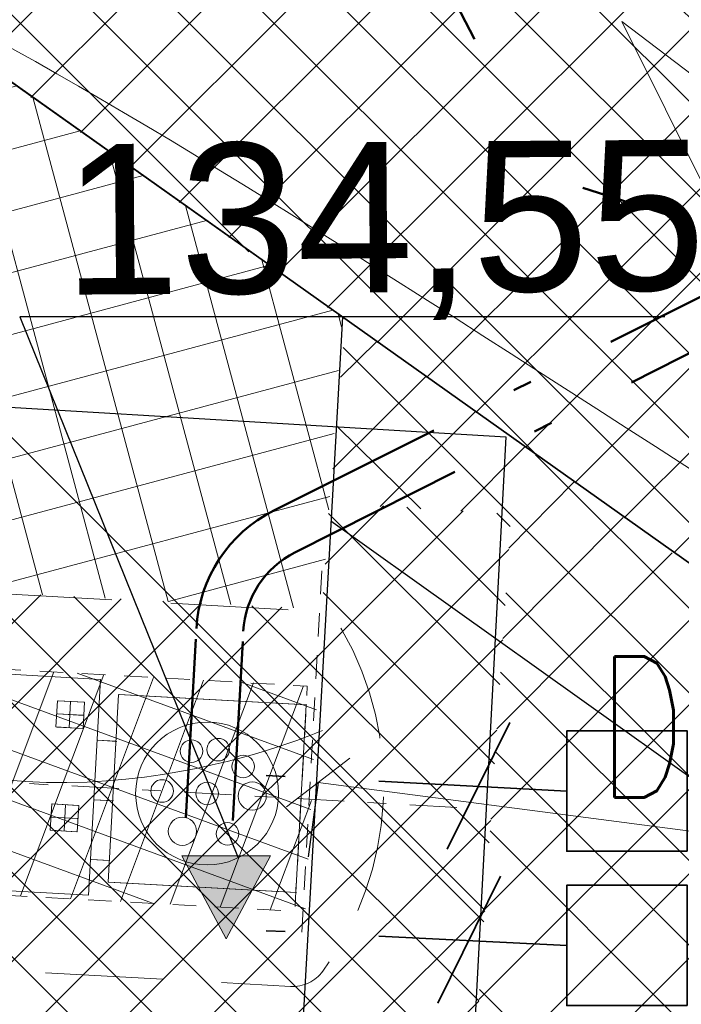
# Model space of a CAD drawing. Header units: metres. Extents: x 7472034 to 8439876, y 5890181 to 5961460.
# Tile 22 of 202: x 8439488.3 to 8439491.82, y 5890372.93 to 5890378.17. Entities that reach past the tile are written whole.
import ezdxf
from ezdxf import colors
from ezdxf.entities.mleader import LeaderData, LeaderLine
from ezdxf.math import Vec2, Vec3

# ---------------------------------------------------------------- set-up
doc = ezdxf.new("R2010")
doc.units = ezdxf.units.M
doc.header["$MEASUREMENT"] = 0
for name, pattern in [('$0$L218_500', [1, 0.5, -0.5]), ('ACAD_ISO03W100', [30, 12, -18]), ('CENTER', [2, 1.25, -0.25, 0.25, -0.25]), ('DASHDOT', [25.399999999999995, 12.7, -6.349999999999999, 0, -6.349999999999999]), ('DASHDOT2', [0.5, 0.25, -0.125, 0, -0.125]), ('DASHDOTX2', [2, 1, -0.5, 0, -0.5]), ('DASHED', [19.049999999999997, 12.7, -6.349999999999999]), ('DASHED2', [0.375, 0.25, -0.125]), ('HIDDEN2', [0.1875, 0.125, -0.0625])]:
    doc.linetypes.add(name, pattern=pattern)
doc.layers.get('0').update_dxf_attribs({"linetype": 'CONTINUOUS', "lineweight": 5})
doc.layers.get('Defpoints').update_dxf_attribs({"linetype": 'CONTINUOUS'})
for name, color, linetype, lineweight in [('### Krawężnik', 6, 'CONTINUOUS', 35), ('### rzędne', 172, 'CONTINUOUS', 35), ('_a_widok', 7, 'CONTINUOUS', 5), ('_IS.KD.opis.2', 7, 'CONTINUOUS', 18), ('_IS.KD.ZB.rura', 120, 'ACAD_ISO03W100', 50), ('_T_LPG', 52, 'DASHDOT', 50), ('a_opisy', 7, 'CONTINUOUS', 18), ('E_Kable_ziemia2', 10, 'DASHED', 35), ('E_Kanal_iskrob.', 10, 'DASHDOTX2', 35), ('KOLOR-OBIEKT', 21, 'CONTINUOUS', 13), ('T_kreska', 8, 'CONTINUOUS', 5), ('T_strefa-8', 20, 'ACAD_ISO03W100', 50), ('ZAG-obrys 018 wymiary', 7, 'CONTINUOUS', 18), ('ZAG-OBRYS050', 7, 'CONTINUOUS', 50), ('ZAG-OPIS_020', 7, 'CONTINUOUS', 25)]:
    doc.layers.add(name, color=color, linetype=linetype, lineweight=lineweight)
for name, color, linetype in [('100_rzut_wym_wew', 7, 'CONTINUOUS'), ('_IS.BLOK.KD.doziemne', 7, 'CONTINUOUS'), ('AS_Standard', 7, 'CONTINUOUS'), ('Kraw_parking', 7, 'DASHED')]:
    doc.layers.add(name, color=color, linetype=linetype)
doc.layers.add('_IS_NO', color=11, linetype='CONTINUOUS', lineweight=20, plot=False)
doc.styles.add('ARIAL', font='arial.ttf')
doc.styles.add('DIM', font='simplex.shx', dxfattribs={"width": 0.8})
doc.styles.add('RS', font='Romans.shx', dxfattribs={"width": 0.7})
doc.linetypes.add('OGRODZENIE2', pattern='A,0.25,-0.1,[132,ltypeshp.shx,S=0.1,R=0,X=-0.1,Y=0],-0.1,1', length=1.45)
doc.dimstyles.new('DIM-WEW_500', dxfattribs={"dimscale": 5, "dimtxt": 18, "dimasz": 10, "dimexe": 4, "dimexo": 8, "dimgap": 5, "dimtad": 1, "dimlfac": 0.01, "dimzin": 9, "dimdsep": 46, "dimtxsty": 'DIM', "dimblk": 'ARCHTICK', "dimcen": 5, "dimclrt": 112, "dimadec": 4, "dimazin": 2, "dimtfac": 4, "dimtmove": 0, "dimatfit": 3, "dimldrblk": 'ARCHTICK', "dimfxl": 0, "dimtolj": 1, "dimlwd": 13, "dimarcsym": 0})
pattern_1 = [(45, (967499.2092647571, -71042.97165620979), (-0.2245064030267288, 0.2245064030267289), []), (135, (967499.2092647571, -71042.97165620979), (-0.2245064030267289, -0.2245064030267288), [])]

# ---------------------------------------------------------------- blocks, each defined once
blk = doc.blocks.new('A$C5FF37710')
at = {"layer": '### rzędne', "color": 0, "lineweight": 13, "flags": 128}
blk.add_lwpolyline([(43.43606907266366, 6.2478389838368), (41.80899405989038, 9.517322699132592), (42.84638476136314, 8.72716147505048)], dxfattribs=at)
blk = doc.blocks.new('Studnia SK1_v2')
at = {"color": 0, "linetype": 'Continuous', "ltscale": 2}
blk.add_lwpolyline([(0, 0.6399999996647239), (0.6400000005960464, 0.6399999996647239), (0.6400000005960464, 0), (0, 0), (0, 0.6399999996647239)], dxfattribs=at)
blk = doc.blocks.new('*U46')
at = {"linetype": 'Continuous', "ltscale": 100}
blk.add_lwpolyline([(16.69782834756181, 33.75697817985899), (-16.69782834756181, -33.75697817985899)], dxfattribs=at)
blk = doc.blocks.new('Elektryk_v3')
at = {"layer": 'E_Kanal_iskrob.', "color": 1}
for points in [[(-18.36681949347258, -80.24135993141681), (-20.44831719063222, -80.13273417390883)], [(-18.36681949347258, -81.06291808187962), (-20.43221693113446, -80.96137079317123)]]:
    blk.add_lwpolyline(points, dxfattribs=at)
at = {"layer": 'E_Kable_ziemia2', "color": 1, "ltscale": 0.1, "xscale": 0.01, "yscale": 0.01, "zscale": 0.01}
for p in [(-18.83612719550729, -80.21383760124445), (-18.8855559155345, -81.03156219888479)]:
    blk.add_blockref('*U46', p, dxfattribs=at)
at = {"layer": 'E_Kanal_iskrob.', "color": 1, "rotation": 180}
for p in [(-17.72681949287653, -79.92135993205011), (-17.72681949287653, -80.74291808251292)]:
    blk.add_blockref('Studnia SK1_v2', p, dxfattribs=at)
blk = doc.blocks.new('_Oblique')
at = {"color": 0, "linetype": 'ByBlock', "lineweight": -2}
blk.add_line((-0.5, -0.5), (0.5, 0.5), dxfattribs=at)
blk = doc.blocks.new('*D114')
at = {"layer": 'Defpoints', "color": 0, "linetype": 'Continuous'}
for p in [(8439489.907462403, 5890374.236574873), (8439489.890843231, 5890374.110214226), (8439497.84324123, 5890373.192847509)]:
    blk.add_point(p, dxfattribs=at)
at = {"layer": 'ZAG-obrys 018 wymiary', "color": 0, "linetype": 'Continuous', "lineweight": -2}
for p, q in [((8439489.890843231, 5890374.110214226), (8439489.838683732, 5890373.713629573)), ((8439497.82662206, 5890373.066486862), (8439497.77446256, 5890372.669902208))]:
    blk.add_line(p, q, dxfattribs=at)
at = {"layer": 'ZAG-obrys 018 wymiary', "color": 0, "linetype": 'Continuous', "lineweight": 13}
blk.add_line((8439497.82662206, 5890373.066486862), (8439489.890843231, 5890374.110214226), dxfattribs=at)
at = {"layer": 'ZAG-obrys 018 wymiary', "color": 0, "linetype": 'Continuous', "lineweight": 13, "xscale": 0.3, "yscale": 0.3, "zscale": 0.3}
for p, rotation in [((8439489.890843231, 5890374.110214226), 172.5073648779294), ((8439497.82662206, 5890373.066486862), 352.5073648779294)]:
    blk.add_blockref('_Oblique', p, dxfattribs=dict(at, rotation=rotation))
at = {"layer": 'ZAG-obrys 018 wymiary', "color": 112, "linetype": 'Continuous', "lineweight": 25, "insert": (8439493.936971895, 5890374.183227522), "char_height": 0.8, "attachment_point": 5, "rotation": 352.5073648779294, "style": 'RS'}
blk.add_mtext('\\A1;8', dxfattribs=at)
blk = doc.blocks.new('_ArchTick')
at = {"layer": '100_rzut_wym_wew', "color": 0, "linetype": 'Continuous', "const_width": 0.15}
blk.add_lwpolyline([(-0.5, -0.5), (0.5, 0.5)], dxfattribs=at)
blk = doc.blocks.new('*D121')
at = {"layer": 'Defpoints', "color": 0, "linetype": 'Continuous'}
for p in [(8439466.404086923, 5890399.962795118), (8439465.253868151, 5890398.746710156), (8439487.477918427, 5890377.726369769)]:
    blk.add_point(p, dxfattribs=at)
at = {"layer": 'ZAG-obrys 018 wymiary', "color": 0, "linetype": 'Continuous', "lineweight": -2}
for p, q in [((8439465.803594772, 5890399.327916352), (8439466.678950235, 5890400.253398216)), ((8439488.02764505, 5890378.307575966), (8439488.903000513, 5890379.233057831))]:
    blk.add_line(p, q, dxfattribs=at)
at = {"layer": 'ZAG-obrys 018 wymiary', "color": 0, "linetype": 'Continuous', "lineweight": 13}
blk.add_line((8439488.628137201, 5890378.942454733), (8439466.404086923, 5890399.962795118), dxfattribs=at)
at = {"layer": 'ZAG-obrys 018 wymiary', "color": 0, "linetype": 'Continuous', "lineweight": 13, "xscale": 0.3, "yscale": 0.3, "zscale": 0.3}
for p, rotation in [((8439466.404086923, 5890399.962795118), 136.5944193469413), ((8439488.628137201, 5890378.942454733), 316.5944193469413)]:
    blk.add_blockref('_Oblique', p, dxfattribs=dict(at, rotation=rotation))
at = {"layer": 'ZAG-obrys 018 wymiary', "color": 112, "linetype": 'Continuous', "lineweight": 25, "insert": (8439476.474970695, 5890391.263244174), "char_height": 0.8, "attachment_point": 5, "rotation": 316.5944193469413, "style": 'RS'}
blk.add_mtext('\\A1;30.6', dxfattribs=at)
blk = doc.blocks.new('*D127')
at = {"layer": 'Defpoints', "color": 0, "linetype": 'Continuous', "lineweight": 60}
for p in [(8439490.167120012, 5890373.605385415), (8439496.70163108, 5890371.707693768), (8439496.282727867, 5890370.265242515)]:
    blk.add_point(p, dxfattribs=at)
at = {"layer": 'ZAG-obrys 018 wymiary', "color": 0, "linetype": 'Continuous', "lineweight": -2}
for p, q in [((8439489.944009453, 5890372.837126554), (8439489.636661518, 5890371.778804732)), ((8439496.47852052, 5890370.939434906), (8439496.171172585, 5890369.881113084))]:
    blk.add_line(p, q, dxfattribs=at)
at = {"layer": 'ZAG-obrys 018 wymiary', "color": 0, "linetype": 'Continuous', "lineweight": 13}
blk.add_line((8439489.748216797, 5890372.162934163), (8439496.282727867, 5890370.265242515), dxfattribs=at)
at = {"layer": 'ZAG-obrys 018 wymiary', "color": 0, "linetype": 'Continuous', "lineweight": 13, "xscale": 0.3, "yscale": 0.3, "zscale": 0.3}
for p, rotation in [((8439489.748216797, 5890372.162934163), 163.8061397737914), ((8439496.282727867, 5890370.265242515), 343.8061397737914)]:
    blk.add_blockref('_Oblique', p, dxfattribs=dict(at, rotation=rotation))
at = {"layer": 'ZAG-obrys 018 wymiary', "color": 112, "linetype": 'Continuous', "lineweight": 25, "insert": (8439493.182805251, 5890371.790282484), "char_height": 0.8, "attachment_point": 5, "rotation": 343.80613977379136, "style": 'RS'}
blk.add_mtext('\\A1;6.8', dxfattribs=at)
blk = doc.blocks.new('A$C1D2679FE')
at = {"layer": 'KOLOR-OBIEKT', "lineweight": 9, "ltscale": 200}
h = blk.add_hatch(dxfattribs=at)
h.set_pattern_fill('ANSI37', color=253, scale=0.1, angle=16)
h.set_pattern_definition([(61, (-7471780.020262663, -5961378.212846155), (-0.2776917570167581, 0.153927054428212), []), (151, (-7471780.020262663, -5961378.212846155), (-0.153927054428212, -0.2776917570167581), [])])
edge = h.paths.add_edge_path()
edge.add_line((196.975401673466, 33.54016214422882), (192.3495923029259, 34.13512154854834))
edge.add_line((192.3495923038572, 34.13512154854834), (187.7176397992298, 34.7308710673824))
edge.add_line((187.7176398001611, 34.7308710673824), (178.5077782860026, 36.15998750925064))
edge.add_line((178.5077782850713, 36.15998750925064), (176.6601969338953, 36.5026140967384))
edge.add_arc((181.3685569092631, 38.18527459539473), 5.000000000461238, 199.6657310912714, 261.1796204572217)
edge.add_line((180.6018702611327, 33.24440507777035), (187.358021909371, 32.19603671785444))
edge.add_line((187.3580219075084, 32.19603671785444), (192.0230219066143, 31.59603671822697))
edge.add_line((192.0230219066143, 31.59603671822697), (196.6880219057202, 30.9960367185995))
edge.add_line((196.6880219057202, 30.9960367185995), (201.9780219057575, 30.48103671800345))
edge.add_line((201.9780219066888, 30.48103671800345), (207.2680219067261, 29.96603671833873))
edge.add_line((207.2680219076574, 29.96603671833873), (216.468021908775, 29.35603671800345))
edge.add_line((216.4680219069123, 29.35603671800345), (221.8830219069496, 29.11103671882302))
edge.add_line((221.8830219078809, 29.11103671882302), (227.2980219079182, 28.86603671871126))
edge.add_line((227.2980219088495, 28.86603671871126), (233.718021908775, 28.60103671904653))
edge.add_line((233.7180219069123, 28.60103671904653), (240.1380219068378, 28.33603671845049))
edge.add_line((240.1380219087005, 28.33603671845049), (245.3280219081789, 28.076036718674))
edge.add_line((245.3280219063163, 28.076036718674), (246.1380219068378, 28.00603671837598))
edge.add_line((246.1380219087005, 28.00603671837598), (248.4280219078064, 27.98603671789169))
edge.add_line((248.4280219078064, 27.98603671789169), (251.4080219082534, 28.33603671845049))
edge.add_line((251.4080219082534, 28.33603671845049), (255.3380219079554, 29.13603671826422))
edge.add_line((255.3380219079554, 29.13603671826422), (258.1480219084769, 30.35603671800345))
edge.add_line((258.1480219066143, 30.35603671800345), (260.6280219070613, 32.076036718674))
edge.add_line((260.6280219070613, 32.076036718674), (262.7080219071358, 34.29603671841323))
edge.add_line((262.7080219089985, 34.29603671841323), (264.3880219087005, 36.826036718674))
edge.add_line((264.3880219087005, 36.826036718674), (265.608021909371, 39.59603671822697))
edge.add_line((265.6080219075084, 39.59603671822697), (266.4080219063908, 42.53603671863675))
edge.add_line((266.4080219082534, 42.53603671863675), (266.6380219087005, 45.60603671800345))
edge.add_line((266.6380219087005, 45.60603671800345), (266.3380219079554, 48.59603671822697))
edge.add_line((266.3380219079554, 48.59603671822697), (265.628021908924, 51.53603671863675))
edge.add_line((265.6280219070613, 51.53603671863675), (264.5280219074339, 54.28603671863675))
edge.add_line((264.5280219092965, 54.28603671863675), (263.3880219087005, 57.11603671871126))
edge.add_line((263.3880219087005, 57.11603671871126), (262.5430219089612, 59.47103671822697))
edge.add_line((262.5430219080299, 59.47103671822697), (261.6980219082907, 61.826036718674))
edge.add_line((261.6980219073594, 61.826036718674), (260.5980219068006, 65.15103671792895))
edge.add_line((260.5980219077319, 65.15103671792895), (259.4980219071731, 68.47603671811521))
edge.add_line((259.4980219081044, 68.47603671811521), (257.3916487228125, 67.77919145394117))
edge.add_line((257.3916487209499, 67.77919145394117), (258.1675714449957, 64.34697791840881))
edge.add_line((258.167571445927, 64.34697791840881), (259.2776264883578, 60.99158426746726))
edge.add_line((259.2776264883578, 60.99158426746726), (260.1334384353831, 58.60645156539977))
edge.add_line((260.1334384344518, 58.60645156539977), (260.9950570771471, 56.20513570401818))
edge.add_line((260.9950570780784, 56.20513570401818), (262.1522789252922, 53.33238322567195))
edge.add_line((262.1522789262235, 53.33238322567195), (263.1827648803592, 50.75616833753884))
edge.add_line((263.1827648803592, 50.75616833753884), (263.8083402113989, 48.16575780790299))
edge.add_line((263.8083402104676, 48.16575780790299), (264.0684198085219, 45.57363114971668))
edge.add_line((264.0684198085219, 45.57363114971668), (263.8734869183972, 42.97170083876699))
edge.add_line((263.8734869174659, 42.97170083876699), (263.1880731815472, 40.45280535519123))
edge.add_line((263.1880731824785, 40.45280535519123), (262.1337886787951, 38.05906103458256))
edge.add_line((262.1337886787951, 38.05906103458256), (260.6936748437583, 35.89031817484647))
edge.add_line((260.6936748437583, 35.89031817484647), (258.9457271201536, 34.02472012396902))
edge.add_line((258.9457271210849, 34.02472012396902), (256.8967191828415, 32.60363397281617))
edge.add_line((256.8967191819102, 32.60363397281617), (254.5645412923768, 31.59108698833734))
edge.add_line((254.5645412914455, 31.59108698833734), (251.0026761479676, 30.86602538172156))
edge.add_line((251.0026761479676, 30.86602538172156), (248.2893446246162, 30.54734550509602))
edge.add_line((248.2893446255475, 30.54734550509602), (246.2595893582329, 30.56507262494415))
edge.add_line((246.2595893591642, 30.56507262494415), (245.5023283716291, 30.63051493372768))
edge.add_line((245.5023283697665, 30.63051493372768), (240.2548571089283, 30.89339403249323))
edge.add_line((240.2548571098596, 30.89339403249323), (233.8236017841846, 31.1588586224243))
edge.add_line((233.8236017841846, 31.1588586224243), (227.4086662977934, 31.42364957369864))
edge.add_line((227.4086662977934, 31.42364957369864), (221.9987299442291, 31.66842047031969))
edge.add_line((221.9987299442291, 31.66842047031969), (217.4544723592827, 31.90290945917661))
edge.add_line((217.4544723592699, 31.90290945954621), (217.0910134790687, 31.92589690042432))
edge.add_line((217.0910134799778, 31.92589689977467), (214.8768218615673, 32.06593639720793))
edge.add_line((214.876821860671, 32.06593639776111), (207.0033997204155, 32.56390146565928))
edge.add_line((207.0033997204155, 32.56390146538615), (202.2260741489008, 33.02899081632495))
edge.add_line((202.2260741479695, 33.02899081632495), (196.975401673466, 33.54016214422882))
blk = doc.blocks.new('23123')
at = {"layer": 'a_opisy', "linetype": '$0$L218_500'}
blk.add_hatch(color=250, dxfattribs=at).paths.add_polyline_path([(8443019.232991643, 5888878.045012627), (8443018.761079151, 5888878.045012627), (8443018.28916666, 5888878.045012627), (8443018.761079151, 5888877.16129482)])
at = {"layer": 'a_opisy', "color": 250, "linetype": 'CENTER'}
for points in [[(8443018.28916666, 5888878.045012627), (8443018.761079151, 5888878.045012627)], [(8443019.232991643, 5888878.045012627), (8443018.761079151, 5888877.16129482), (8443018.28916666, 5888878.045012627)], [(8443018.28916666, 5888878.045012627), (8443018.761079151, 5888877.16129482), (8443019.232991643, 5888878.045012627)], [(8443019.232991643, 5888878.045012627), (8443018.761079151, 5888878.045012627)]]:
    blk.add_lwpolyline(points, dxfattribs=at)
blk = doc.blocks.new('A$C2C426404')
at = {"layer": '### rzędne', "color": 0, "lineweight": 25}
for p, q in [((53.00131371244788, 10.70334650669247), (49.57066087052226, 10.70334650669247)), ((49.57066087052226, 10.70334650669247), (50.73269658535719, 7.825269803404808))]:
    blk.add_line(p, q, dxfattribs=at)
at = {"layer": '_IS_NO', "ltscale": 0.1}
for points, knots in [([(27.67626924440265, 23.09287754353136, 1.829566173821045e-06), (31.68315875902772, 23.09132452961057, 2.263426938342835e-06), (38.09081487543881, 23.52010669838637, 2.956097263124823e-06), (46.0190905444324, 20.44823641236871), (52.02710655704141, 18.01596992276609, 1.18983141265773e-07), (57.48081744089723, 14.61059598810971, 3.880691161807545e-08), (63.15046560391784, 12.16836789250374), (64.01579423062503, 9.527138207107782), (68.70553139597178, 8.717305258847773), (72.93792583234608, 7.781059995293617)], [0, 0, 0, 0, 11.95042031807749, 19.07916594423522, 25.47980302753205, 30.85202744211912, 32.94528240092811, 39.66304915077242, 46.67346183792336, 46.67346183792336, 46.67346183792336, 46.67346183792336]), ([(62.24621604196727, 5.30372504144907), (59.69645195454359, 6.006288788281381), (55.62225586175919, 8.04164257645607), (50.42614254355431, 11.82063606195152), (48.68161256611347, 12.5528353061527)], [0, 0, 0, 0, 3.912495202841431, 17.36439126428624, 17.36439126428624, 17.36439126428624, 17.36439126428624])]:
    blk.add_open_spline(points, degree=3, knots=knots, dxfattribs=at)
at = {"layer": '_IS_NO'}
blk.add_open_spline([(22.24795573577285, 20.37028996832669, 1.829566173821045e-06), (26.42848519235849, 20.36833205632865, 2.595275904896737e-06), (34.77398029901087, 19.71811303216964, 3.653563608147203e-06), (38.92662956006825, 20.04217899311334, -5.197057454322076e-07), (43.77274004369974, 17.83557516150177, 1.833094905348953e-07), (51.08127841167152, 15.06439746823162, -1.538063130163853e-07), (58.09044384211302, 9.696452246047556, 2.324577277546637e-08), (65.34780037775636, 7.091900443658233, 5.796258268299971e-09), (69.6463277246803, 6.131249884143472)], degree=3, knots=[0, 0, 0, 0, 12.09868180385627, 16.72159260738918, 20.95800891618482, 26.67839108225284, 41.1845399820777, 48.39980958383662, 48.39980958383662, 48.39980958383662, 48.39980958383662], dxfattribs=at)
blk.add_open_spline([(48.57748852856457, 8.503307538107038), (49.77755112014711, 7.877412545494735), (51.18080344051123, 8.503307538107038), (51.18080344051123, 8.503307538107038)], degree=3, dxfattribs=at)
at = {"layer": '### rzędne', "color": 0, "linetype": '$0$L218_500', "lineweight": 25, "xscale": 0.5, "yscale": 0.5, "zscale": 0.5}
blk.add_blockref('23123', (-4221458.711781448, -2944431.186086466), dxfattribs=at)
at = {"layer": '### rzędne', "color": 0, "linetype": 'CENTER', "lineweight": 25, "insert": (49.79619972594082, 11.62114398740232, 2.494056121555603e-06), "char_height": 0.8, "attachment_point": 1, "rotation": 0.43190741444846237, "style": 'ARIAL'}
blk.add_mtext('134,55', dxfattribs=at)
blk = doc.blocks.new('JPII.KD_aktualizacja rzędnych_20.12.2024')
at = {"layer": '_IS.KD.ZB.rura', "ltscale": 0.05}
for p in [(8438628.077609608, 5890679.739738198), (8438632.24941631, 5890672.898814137)]:
    blk.add_line(p, (8438631.474709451, 5890673.146652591), dxfattribs=at)
at = {"layer": '_IS.KD.opis.2', "color": 0}
ml = blk.add_multileader_mtext('Standard', dxfattribs=at)
ml.set_content('\\A1;4', style='RS')
ml.set_leader_properties()
ml.build(insert=Vec2(0, 0))
ml.multileader.update_dxf_attribs({"text_left_attachment_type": 2, "text_right_attachment_type": 2, "dogleg_length": 0.2, "arrow_head_size": 0.25})
ctx = ml.context
ctx.base_point, ctx.char_height, ctx.arrow_head_size, ctx.landing_gap_size, ctx.plane_origin = Vec3(8438627.714944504, 5890674.046853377), 1, 0.25, 0.3, Vec3(8438567.658881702, 5890643.679048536)
ctx.left_attachment, ctx.right_attachment, ctx.text_align_type = 2, 2, 1
notes = []
notes.append((ctx, [(1, (1, 1, 0), (8438629.014944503, 5890674.046853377), (-1, 0), 0.2, [(0, [(8438630.542875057, 5890674.9557427)], 0, [])])]))
ctx.mtext.insert, ctx.mtext.width, ctx.mtext.alignment, ctx.mtext.flow_direction = Vec3(8438628.264944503, 5890674.546853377), 3.033132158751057, 2, 5
ml = blk.add_multileader_mtext('Standard', dxfattribs=at)
ml.set_content('\\A1;{\\C132;D35\\H0.7x;\\C256;\\S134,32/132,00;}', style='RS')
ml.set_leader_properties()
ml.build(insert=Vec2(0, 0))
ml.multileader.update_dxf_attribs({"text_left_attachment_type": 2, "text_right_attachment_type": 2, "dogleg_length": 0.2, "arrow_head_size": 0.25})
ctx = ml.context
ctx.base_point, ctx.char_height, ctx.arrow_head_size, ctx.landing_gap_size, ctx.plane_origin = Vec3(8438631.411317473, 5890670.130015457), 0.75, 0.25, 0.3, Vec3(8438575.667332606, 5890644.599730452)
ctx.left_attachment, ctx.right_attachment, ctx.text_align_type = 2, 2, 1
notes.append((ctx, [(1, (1, 1, 0), (8438635.403817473, 5890670.130015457), (-1, 0), 0.2, [(3, [(8438638.152601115, 5890674.253034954)], 0, [])])]))
ctx.mtext.insert, ctx.mtext.width, ctx.mtext.alignment, ctx.mtext.flow_direction = Vec3(8438633.307567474, 5890670.842515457), 7.003751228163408, 2, 5
for ctx, leaders in notes:
    for number, flags, end, landing, length, lines in leaders:
        leader = LeaderData()
        leader.index, (leader.has_last_leader_line, leader.has_dogleg_vector, leader.attachment_direction) = number, flags
        leader.last_leader_point, leader.dogleg_vector, leader.dogleg_length = Vec3(end), Vec3(landing), length
        for number, points, colour, breaks in lines:
            line = LeaderLine()
            line.index, line.vertices, line.color, line.breaks = number, Vec3.list(points), colors.encode_raw_color(colour), breaks
            leader.lines.append(line)
        ctx.leaders.append(leader)

msp = doc.modelspace()

# ---------------------------------------------------------------- hatches: boundary and pattern name
at = {"layer": 'KOLOR-OBIEKT', "lineweight": 9}
h = msp.add_hatch(dxfattribs=at)
h.set_pattern_fill('ANSI37', color=73, scale=0.1)
h.set_pattern_definition(pattern_1)
edge = h.paths.add_edge_path()
edge.add_arc((8439443.60123986, 5890379.17988472), 6.652831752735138, 296.7043321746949, 335.0331150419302)
edge.add_arc((8439476.194075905, 5890367.917634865), 27.87464989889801, 155.1393615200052, 162.3446315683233, ccw=False)
edge.add_arc((8439457.399943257, 5890376.211109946), 7.345078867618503, 127.98309878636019, 152.2023641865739, ccw=False)
edge.add_arc((8439457.741930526, 5890376.488713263), 7.349948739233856, 107.1989600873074, 131.4182254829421, ccw=False)
edge.add_line((8439455.568618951, 5890383.509999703), (8439473.898437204, 5890392.710084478))
edge.add_arc((8439481.742870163, 5890376.384611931), 18.11232128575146, 99.26977735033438, 115.6644084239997, ccw=False)
edge.add_line((8439478.825278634, 5890394.260401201), (8439481.377171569, 5890394.321440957))
edge.add_arc((8439482.909595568, 5890377.390082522), 17.00056533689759, 88.22393661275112, 95.17163768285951, ccw=False)
edge.add_arc((8439482.561499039, 5890405.235869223), 10.88860248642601, 274.6092070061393, 298.9976789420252)
edge.add_arc((8443006.923870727, 5883371.657126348), 7856.29059094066, 116.59181359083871, 116.61107962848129, ccw=False)
edge.add_arc((8439465.895823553, 5890431.340313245), 42.15757971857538, 305.2087751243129, 306.7865132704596)
edge.add_arc((8439488.80074795, 5890400.283338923), 3.577668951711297, 310.8590814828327, 340.7280968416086)
edge.add_line((8439492.177934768, 5890399.102523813), (8439493.275267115, 5890403.980640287))
edge.add_line((8439493.275267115, 5890403.980640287), (8439502.266345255, 5890408.28072203))
edge.add_line((8439502.266345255, 5890408.28072203), (8439504.844191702, 5890407.694009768))
edge.add_line((8439504.844191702, 5890407.694009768), (8439506.125281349, 5890405.329609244))
edge.add_arc((8439507.019670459, 5890405.776898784), 0.9999999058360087, 206.5699188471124, 283.6833393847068)
edge.add_line((8439507.256226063, 5890404.805280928), (8439511.624560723, 5890406.970734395))
edge.add_line((8439511.624560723, 5890406.970734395), (8439511.39896348, 5890407.420225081))
edge.add_line((8439511.39896348, 5890407.420225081), (8439510.561982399, 5890407.017405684))
edge.add_line((8439510.561982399, 5890407.017405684), (8439509.330427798, 5890409.481424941))
edge.add_line((8439509.330427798, 5890409.481424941), (8439512.635426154, 5890411.138401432))
edge.add_line((8439512.635426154, 5890411.138401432), (8439512.638568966, 5890411.136467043))
edge.add_line((8439512.638568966, 5890411.136467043), (8439515.998443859, 5890412.829496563))
edge.add_line((8439515.998443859, 5890412.829496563), (8439517.239018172, 5890410.325621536))
edge.add_line((8439517.239018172, 5890410.325621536), (8439513.919446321, 5890408.633274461))
edge.add_line((8439513.919446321, 5890408.633274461), (8439514.091312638, 5890408.235941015))
edge.add_line((8439514.091312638, 5890408.235941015), (8439518.839102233, 5890410.604261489))
edge.add_line((8439518.839102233, 5890410.604261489), (8439518.585943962, 5890412.843737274))
edge.add_line((8439518.585943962, 5890412.843737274), (8439518.274555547, 5890413.628049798))
edge.add_line((8439518.274555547, 5890413.628049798), (8439517.839658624, 5890414.494365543))
edge.add_line((8439517.839658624, 5890414.494365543), (8439524.310164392, 5890417.742607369))
edge.add_line((8439524.310164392, 5890417.742607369), (8439525.122207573, 5890416.124990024))
edge.add_line((8439525.122207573, 5890416.124990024), (8439526.840645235, 5890414.670893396))
edge.add_line((8439526.840645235, 5890414.670893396), (8439527.244697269, 5890414.489695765))
edge.add_arc((8439552.769967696, 5890317.570311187), 100.2242811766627, 102.79246926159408, 104.75471345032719, ccw=False)
edge.add_arc((8439529.321881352, 5890420.105147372), 4.960037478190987, 284.6730648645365, 320.3902958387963)
edge.add_arc((8435016.013859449, 5889290.11735932), 4655.555010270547, 14.00691021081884, 14.04831962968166)
edge.add_line((8439532.327549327, 5890420.207226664), (8439525.877549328, 5890423.127226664))
edge.add_line((8439525.877549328, 5890423.127226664), (8439431.028022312, 5890376.803268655))
edge.add_line((8439431.028022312, 5890376.803268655), (8439435.479127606, 5890375.417226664))
edge.add_line((8439435.479127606, 5890375.417226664), (8439446.590932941, 5890373.236661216))
edge = h.paths.add_edge_path()
edge.add_arc((8439530.228804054, 5890405.916425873), 3.001836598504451, 99.44813666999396, 208.2631515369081)
edge.add_line((8439527.5848402, 5890404.494990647), (8439533.209264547, 5890393.206690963))
edge.add_line((8439533.209264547, 5890393.206690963), (8439519.17443581, 5890386.185049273))
edge.add_line((8439519.17443581, 5890386.185049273), (8439523.57812012, 5890377.411604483))
edge.add_line((8439523.57812012, 5890377.411604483), (8439517.455507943, 5890374.324033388))
edge.add_line((8439517.455507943, 5890374.324033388), (8439517.445860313, 5890374.319191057))
edge.add_line((8439517.445860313, 5890374.319191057), (8439517.33905848, 5890374.265585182))
edge.add_line((8439517.33905848, 5890374.265585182), (8439516.815779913, 5890375.308140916))
edge.add_line((8439516.815779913, 5890375.308140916), (8439511.370501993, 5890372.574998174))
edge.add_line((8439511.370501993, 5890372.574998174), (8439511.888417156, 5890371.529804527))
edge.add_line((8439511.888417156, 5890371.529804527), (8439506.425671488, 5890368.787948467))
edge.add_line((8439506.425671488, 5890368.787948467), (8439505.890341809, 5890369.841556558))
edge.add_line((8439505.890341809, 5890369.841556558), (8439505.8884594, 5890369.869391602))
edge.add_line((8439505.8884594, 5890369.869391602), (8439500.283276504, 5890366.97762632))
edge.add_line((8439500.283276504, 5890366.97762632), (8439519.478066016, 5890366.160130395))
edge.add_line((8439519.478066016, 5890366.160130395), (8439542.767549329, 5890378.417226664))
edge.add_line((8439542.767549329, 5890378.417226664), (8439538.675788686, 5890394.802262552))
edge.add_line((8439538.675788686, 5890394.802262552), (8439537.066416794, 5890401.238139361))
edge.add_line((8439537.066416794, 5890401.238139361), (8439535.557306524, 5890407.69906358))
edge.add_arc((8439531.145391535, 5890400.872499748), 8.128158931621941, 57.12596579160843, 99.98506404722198)
edge = h.paths.add_edge_path()
edge.add_line((8439470.194509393, 5890384.137651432), (8439461.355169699, 5890379.697090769))
edge.add_line((8439461.355169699, 5890379.697090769), (8439460.080861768, 5890379.068371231))
edge.add_line((8439460.080861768, 5890379.068371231), (8439457.869254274, 5890377.642639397))
edge.add_arc((8439460.609507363, 5890373.444653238), 5.013190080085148, 123.1346622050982, 204.022759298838)
edge.add_line((8439456.030540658, 5890371.403786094), (8439459.447549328, 5890370.707226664))
edge.add_line((8439459.447549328, 5890370.707226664), (8439480.497107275, 5890367.736747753))
edge.add_line((8439480.497107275, 5890367.736747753), (8439497.963342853, 5890367.082590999))
edge.add_line((8439497.963342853, 5890367.082590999), (8439496.62020549, 5890369.722641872))
edge.add_line((8439496.62020549, 5890369.722641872), (8439494.91788047, 5890373.087302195))
edge.add_arc((8439489.468037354, 5890366.363615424), 8.654984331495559, 50.97371617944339, 58.22889977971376)
edge.add_line((8439494.025120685, 5890373.721722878), (8439490.036071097, 5890376.575637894))
edge.add_line((8439490.036071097, 5890376.575637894), (8439489.954459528, 5890375.592465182))
edge.add_line((8439489.954459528, 5890375.592465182), (8439490.917133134, 5890375.538648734))
edge.add_line((8439490.917133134, 5890375.538648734), (8439490.678913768, 5890371.956837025))
edge.add_line((8439490.678913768, 5890371.956837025), (8439482.55041443, 5890372.440399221))
edge.add_line((8439482.55041443, 5890372.440399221), (8439482.851718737, 5890376.020734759))
edge.add_line((8439482.851718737, 5890376.020734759), (8439487.354100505, 5890375.749064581))
edge.add_line((8439487.354100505, 5890375.749064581), (8439487.521080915, 5890378.34061919))
edge.add_line((8439487.521080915, 5890378.34061919), (8439481.803471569, 5890382.401025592))
edge.add_arc((8439487.942466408, 5890392.088814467), 11.46911116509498, 231.6002274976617, 237.6382272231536, ccw=False)
edge.add_line((8439480.818489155, 5890383.100518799), (8439480.351152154, 5890383.41057529))
edge.add_line((8439480.351152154, 5890383.41057529), (8439479.210044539, 5890382.939428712))
edge.add_line((8439479.210044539, 5890382.939428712), (8439480.412913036, 5890383.399613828))
edge.add_arc((8439474.682487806, 5890375.167564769), 10.03017472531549, 55.15777404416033, 116.5800473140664)
h.paths.add_polyline_path([(8439461.898919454, 5890370.792156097), (8439462.257176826, 5890373.552492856)], flags=16)
h = msp.add_hatch(dxfattribs=at)
h.set_pattern_fill('ANSI37', color=253, scale=0.1)
h.set_pattern_definition(pattern_1)
edge = h.paths.add_edge_path()
edge.add_arc((8439529.163071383, 5890420.279666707), 5.193757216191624, 276.50229096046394, 320.0240354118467, ccw=False)
edge.add_line((8439529.751227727, 5890415.119319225), (8439525.812744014, 5890414.153171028))
edge.add_line((8439525.812744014, 5890414.153171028), (8439519.208160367, 5890410.804184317))
edge.add_line((8439519.208160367, 5890410.804184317), (8439517.988028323, 5890410.126512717))
edge.add_line((8439517.988028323, 5890410.126512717), (8439514.091312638, 5890408.235941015))
edge.add_line((8439514.091312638, 5890408.235941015), (8439511.613697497, 5890406.992378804))
edge.add_line((8439511.613697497, 5890406.992378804), (8439509.258949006, 5890405.810485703))
edge.add_line((8439509.258949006, 5890405.810485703), (8439507.371756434, 5890404.83508177))
edge.add_arc((8439506.940777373, 5890405.737469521), 1.000023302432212, 206.5712342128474, 295.5290722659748, ccw=False)
edge.add_line((8439506.046377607, 5890405.290148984), (8439504.844186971, 5890407.693988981))
edge.add_line((8439504.844186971, 5890407.693988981), (8439502.261629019, 5890408.281795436))
edge.add_line((8439502.261629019, 5890408.281795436), (8439499.350132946, 5890407.011538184))
edge.add_line((8439499.350132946, 5890407.011538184), (8439493.30510976, 5890403.995621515))
edge.add_line((8439493.30510976, 5890403.995621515), (8439492.177918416, 5890399.102451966))
edge.add_arc((8439488.801253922, 5890400.282879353), 3.577047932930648, 293.05521913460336, 340.73119789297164, ccw=False)
edge.add_line((8439490.202090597, 5890396.991537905), (8439487.801423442, 5890395.78932472))
edge.add_arc((8439482.51122255, 5890404.317896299), 10.03607286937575, 278.1216072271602, 301.8109775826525, ccw=False)
edge.add_line((8439483.9290645, 5890394.382480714), (8439478.825278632, 5890394.260401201))
edge.add_arc((8439481.742870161, 5890376.384611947), 18.11232126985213, 99.26977735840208, 115.6644084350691)
edge.add_line((8439473.898437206, 5890392.710084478), (8439455.537130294, 5890383.494194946))
edge.add_arc((8439458.368862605, 5890375.380272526), 8.593860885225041, 109.2388197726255, 150.5606865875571)
edge.add_line((8439450.884668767, 5890379.604167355), (8439456.921008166, 5890377.849276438))
edge.add_line((8439456.921008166, 5890377.849276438), (8439458.055979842, 5890377.519316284))
edge.add_arc((8439462.056345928, 5890374.376166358), 5.087466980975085, 112.4172144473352, 141.842727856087, ccw=False)
edge.add_line((8439460.116249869, 5890379.079181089), (8439470.201913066, 5890384.141371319))
edge.add_arc((8439474.670732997, 5890375.058466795), 10.12272227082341, 52.60385305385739, 116.19734301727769, ccw=False)
edge.add_line((8439480.818489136, 5890383.100518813), (8439494.035062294, 5890373.735722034))
edge.add_arc((8439499.404929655, 5890380.165137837), 8.376924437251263, 230.1312663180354, 239.1071883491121)
edge.add_arc((8439492.046879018, 5890368.073539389), 5.778072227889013, 28.405105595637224, 58.05675779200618, ccw=False)
edge.add_line((8439497.129307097, 5890370.822183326), (8439498.920012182, 5890367.249241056))
edge.add_line((8439498.920012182, 5890367.249241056), (8439502.137476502, 5890368.864147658))
edge.add_line((8439502.137476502, 5890368.864147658), (8439500.881438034, 5890371.366619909))
edge.add_arc((8439501.41146424, 5890371.651481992), 0.6017260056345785, 32.69127385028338, 208.2557647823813, ccw=False)
edge.add_line((8439501.917872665, 5890371.97648152), (8439503.213570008, 5890369.395299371))
edge.add_line((8439503.213570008, 5890369.395299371), (8439521.788261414, 5890378.745992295))
edge.add_line((8439521.788261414, 5890378.745992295), (8439512.863585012, 5890396.520876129))
edge.add_arc((8439515.497668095, 5890397.863594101), 2.956566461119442, 115.92003145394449, 207.0101116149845, ccw=False)
edge.add_line((8439514.20530482, 5890400.522744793), (8439524.043376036, 5890405.489377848))
edge.add_line((8439524.043376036, 5890405.489377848), (8439526.586557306, 5890407.103247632))
edge.add_line((8439526.586557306, 5890407.103247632), (8439529.129738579, 5890408.717117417))
edge.add_arc((8439531.212438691, 5890401.016589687), 7.97720296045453, 58.08019787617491, 105.13424418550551, ccw=False)
edge.add_line((8439535.43023892, 5890407.787551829), (8439533.14312037, 5890416.942853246))
edge = h.paths.add_edge_path(flags=16)
edge.add_line((8439502.061371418, 5890393.458260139), (8439496.04637926, 5890390.43770596))
edge.add_arc((8439496.464019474, 5890389.751908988), 0.8029575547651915, 121.3407965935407, 301.694103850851)
edge.add_line((8439496.8858806, 5890389.068700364), (8439502.900872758, 5890392.089254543))
edge.add_arc((8439502.27990767, 5890392.650368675), 0.83692694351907, 317.898520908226, 465.1363795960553)
edge = h.paths.add_edge_path(flags=16)
edge.add_line((8439505.00109902, 5890384.089630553), (8439500.444638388, 5890381.798632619))
edge.add_arc((8439500.084983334, 5890382.51322949), 0.8000002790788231, 116.620304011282, 296.7160130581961, ccw=False)
edge.add_line((8439499.72652247, 5890383.228426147), (8439504.283989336, 5890385.517420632))
edge.add_arc((8439504.642916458, 5890384.80371257), 0.7988791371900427, -63.361719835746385, 116.69803695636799, ccw=False)
at = {"layer": 'KOLOR-OBIEKT', "lineweight": 9, "ltscale": 200}
h = msp.add_hatch(dxfattribs=at)
h.set_pattern_fill('ANSI37', color=231, scale=0.1, angle=-119.9883677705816)
h.set_pattern_definition([(285.0116322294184, (7010646.520721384, 15340448.22718916), (0.3066647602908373, 0.08223730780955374), []), (15.01163222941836, (7010646.520721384, 15340448.22718916), (-0.08223730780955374, 0.3066647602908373), [])])
h.paths.add_polyline_path([(8439487.314898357, 5890375.166088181), (8439487.5147624, 5890378.366165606), (8439490.01981097, 5890376.587185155), (8439489.911446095, 5890375.030768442)])
at = {"layer": 'KOLOR-OBIEKT', "lineweight": 9}
h = msp.add_hatch(dxfattribs=at)
h.set_pattern_fill('ANSI37', color=54, scale=0.1)
h.set_pattern_definition([(45, (967499.1808472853, -71042.56119725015), (-0.2245064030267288, 0.2245064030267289), []), (135, (967499.1808472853, -71042.56119725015), (-0.2245064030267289, -0.2245064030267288), [])])
h.paths.add_polyline_path([(8439482.55041443, 5890372.440399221), (8439482.851718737, 5890376.020734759), (8439487.354100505, 5890375.749064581), (8439487.314898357, 5890375.166088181), (8439489.911446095, 5890375.030768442), (8439489.950822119, 5890375.599813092), (8439490.917133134, 5890375.538648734), (8439490.678913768, 5890371.956837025)])
at = {"layer": 'T_kreska'}
h = msp.add_hatch(dxfattribs=at)
h.set_pattern_fill('ANSI37', color=256, scale=0.08, angle=114.5436678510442, style=0)
h.set_pattern_definition([(159.5436678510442, (1074318.977922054, -152308.9880192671), (-0.08877132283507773, -0.2379824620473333), []), (249.5436678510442, (1074318.977922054, -152308.9880192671), (0.2379824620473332, -0.08877132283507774), [])])
h.paths.add_polyline_path([(8439488.091739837, 5890374.720304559), (8439488.025041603, 5890373.5221596), (8439489.822259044, 5890373.422112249), (8439489.888957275, 5890374.620257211)])
h = msp.add_hatch(dxfattribs=at)
h.set_pattern_fill('ANSI37', color=256, scale=0.08, angle=114.5436678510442, style=0)
h.set_pattern_definition([(159.5436678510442, (1074318.977922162, -152308.9880194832), (-0.08877132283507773, -0.2379824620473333), []), (249.5436678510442, (1074318.977922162, -152308.9880194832), (0.2379824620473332, -0.08877132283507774), [])])
h.paths.add_polyline_path([(8439488.091739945, 5890374.720304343), (8439488.02504171, 5890373.522159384), (8439489.822259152, 5890373.422112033), (8439489.888957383, 5890374.620256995)])

# ---------------------------------------------------------------- linework, layer by layer
at = {"lineweight": 5, "ltscale": 0.5}
for p, q in [((8439488.733820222, 5890374.658593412), (8439488.084825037, 5890374.694721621, -1.065088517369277e-09)), ((8439489.827951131, 5890374.522569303), (8439488.829497, 5890374.578151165)), ((8439489.831917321, 5890374.522331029), (8439488.833463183, 5890374.577912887)), ((8439489.772369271, 5890373.524115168), (8439488.773915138, 5890373.57969703)), ((8439489.776335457, 5890373.523876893), (8439488.777881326, 5890373.579458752)), ((8439488.669901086, 5890373.510371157), (8439488.0209059, 5890373.546499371))]:
    msp.add_line(p, q, dxfattribs=at)
at = {"linetype": 'DASHED2', "lineweight": 18, "ltscale": 200}
for p, q in [((8439488.669901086, 5890373.510371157), (8439488.733820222, 5890374.658593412)), ((8439488.773915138, 5890373.57969703), (8439488.829496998, 5890374.578151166)), ((8439489.772369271, 5890373.524115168), (8439489.827951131, 5890374.522569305)), ((8439488.466791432, 5890373.855885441), (8439488.474572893, 5890373.99566902)), ((8439488.610541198, 5890373.847865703), (8439488.618322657, 5890373.987649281))]:
    msp.add_line(p, q, dxfattribs=at)
at = {"lineweight": 5}
for p, q in [((8439488.497361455, 5890374.405035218), (8439488.505142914, 5890374.544818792)), ((8439488.644926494, 5890374.537037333), (8439488.505142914, 5890374.544818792)), ((8439488.648892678, 5890374.536799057), (8439488.5091091, 5890374.544580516)), ((8439488.641111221, 5890374.397015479), (8439488.648892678, 5890374.536799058)), ((8439488.637145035, 5890374.397253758), (8439488.497361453, 5890374.405035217)), ((8439488.641111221, 5890374.397015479), (8439488.501327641, 5890374.40479694)), ((8439488.614356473, 5890373.987887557), (8439488.474572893, 5890373.995669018)), ((8439488.61832266, 5890373.987649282), (8439488.47853908, 5890373.995430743)), ((8439488.606575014, 5890373.848103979), (8439488.466791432, 5890373.855885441)), ((8439488.610541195, 5890373.847865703), (8439488.470757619, 5890373.855647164))]:
    msp.add_line(p, q, dxfattribs=at)
at = {"linetype": 'DASHDOT', "lineweight": 5, "ltscale": 0.5}
for p, q in [((8439488.567253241, 5890374.401144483), (8439488.575034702, 5890374.540928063)), ((8439488.641035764, 5890374.467145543), (8439488.501252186, 5890374.474927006)), ((8439488.645001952, 5890374.466907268), (8439488.505218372, 5890374.474688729)), ((8439488.54064941, 5890373.851756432), (8439488.54843087, 5890373.991540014)), ((8439488.610465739, 5890373.917995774), (8439488.47068216, 5890373.92577723)), ((8439488.61443193, 5890373.917757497), (8439488.47464835, 5890373.925538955))]:
    msp.add_line(p, q, dxfattribs=at)
at = {"color": 0, "linetype": 'DASHDOT2', "lineweight": 5}
msp.add_line((8439490.627885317, 5890373.977264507), (8439482.538424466, 5890374.427587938), dxfattribs=at)
at = {"lineweight": 18}
for p, q in [((8439488.816919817, 5890374.328759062, -4.247309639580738e-07), (8439488.71579168, 5890374.334734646, -4.247309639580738e-07)), ((8439488.820886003, 5890374.328520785, -4.247309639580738e-07), (8439488.719757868, 5890374.334496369, -4.247309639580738e-07)), ((8439488.79872165, 5890374.011780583, -4.247309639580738e-07), (8439488.698144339, 5890374.01772361, -4.247309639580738e-07)), ((8439488.802687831, 5890374.011542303, -4.247309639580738e-07), (8439488.702110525, 5890374.017485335, -4.247309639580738e-07)), ((8439488.780523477, 5890373.694802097, -4.247309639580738e-07), (8439488.680496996, 5890373.700712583, -4.247309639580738e-07)), ((8439488.784489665, 5890373.694563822, -4.247309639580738e-07), (8439488.684463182, 5890373.700474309, -4.247309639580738e-07))]:
    msp.add_line(p, q, dxfattribs=at)
at = {"color": 0, "linetype": 'HIDDEN2', "lineweight": 15, "ltscale": 5, "flags": 128}
msp.add_lwpolyline([(8439483.490813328, 5890375.376118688), (8439489.855742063, 5890375.021796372, -0.2535778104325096), (8439490.018009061, 5890374.921796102, -0.2970104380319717), (8439489.916941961, 5890373.10626018, -0.2535778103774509), (8439489.744578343, 5890373.024888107), (8439483.379649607, 5890373.379210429, -0.2535778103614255), (8439483.21738261, 5890373.479210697, -0.2970104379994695), (8439483.318449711, 5890375.294746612, -0.2535778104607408)], format="xyb", close=True, dxfattribs=at)
at = {"color": 0, "linetype": 'HIDDEN2', "lineweight": 15, "flags": 128}
for points in [[(8439489.91119013, 5890375.235956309), (8439489.80002641, 5890373.239048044)], [(8439487.969593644, 5890373.524317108), (8439488.036291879, 5890374.722462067), (8439489.833509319, 5890374.622414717), (8439489.766811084, 5890373.424269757), (8439487.969593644, 5890373.524317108)]]:
    msp.add_lwpolyline(points, dxfattribs=at)
at = {"lineweight": 5}
for centre, radius in [((8439489.300933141, 5890374.051133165), 0.3799999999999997), ((8439489.21739279, 5890374.276124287), 0.05999999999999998), ((8439489.359647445, 5890374.284566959), 0.05999999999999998), ((8439489.493074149, 5890374.194944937), 0.05999999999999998), ((8439489.061304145, 5890374.064472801), 0.05999999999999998), ((8439489.300933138, 5890374.05113316), 0.05999999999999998), ((8439489.540562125, 5890374.037793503), 0.07499999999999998), ((8439489.169566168, 5890373.850278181), 0.07499999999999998), ((8439489.40919516, 5890373.836938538), 0.05999999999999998)]:
    msp.add_circle(centre, radius, dxfattribs=at)
at = {"layer": '_a_widok', "lineweight": 35}
msp.add_line((8439495.555644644, 5890372.655868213), (8439480.81217064, 5890383.126065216), dxfattribs=at)
at = {"layer": '_IS.KD.ZB.rura', "ltscale": 0.05}
for p in [(8439487.69885585, 5890383.932528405), (8439491.870662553, 5890377.091604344)]:
    msp.add_line(p, (8439491.095955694, 5890377.339442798), dxfattribs=at)
at = {"layer": '_T_LPG', "ltscale": 0.075, "extrusion": (-2.154253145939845e-06, 2.049929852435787e-06, -0.9999999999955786)}
for points, elevation in [([(-8439489.18764092, 5890373.92198133), (-8439489.243673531, 5890374.928532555, 0.2681633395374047), (-8439489.654730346, 5890375.556474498), (-8439500.22398381, 5890380.853385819)], -6.105956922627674), ([(-8439489.437254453, 5890373.908085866), (-8439489.493287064, 5890374.914637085, 0.2681633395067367), (-8439489.767324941, 5890375.333265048), (-8439500.49034144, 5890380.756315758)], -6.105956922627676)]:
    msp.add_lwpolyline(points, format="xyb", dxfattribs=dict(at, elevation=elevation))
at = {"layer": 'AS_Standard', "ltscale": 0.1}
msp.add_lwpolyline([(8439487.5147624, 5890378.366165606), (8439490.01981097, 5890376.587185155), (8439489.800026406, 5890372.639048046), (8439487.203990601, 5890372.783563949)], close=True, dxfattribs=at)
at = {"layer": 'Kraw_parking', "color": 0}
msp.add_line((8439493.982523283, 5890372.628371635), (8439489.959289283, 5890375.49999359), dxfattribs=at)
at = {"layer": 'T_strefa-8', "color": 151, "ltscale": 0.03, "elevation": 3.501221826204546e-08, "flags": 128}
msp.add_lwpolyline([(8439479.342758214, 5890377.730924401), (8439479.24967575, 5890376.063520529, 0.4142135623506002), (8439486.791335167, 5890367.630053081), (8439487.41037135, 5890367.59549552, 0.4142135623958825), (8439495.843838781, 5890375.137154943), (8439495.936921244, 5890376.804558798, 0.4142135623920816), (8439488.39526182, 5890385.238026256), (8439487.776225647, 5890385.272583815, 0.4142135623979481)], format="xyb", close=True, dxfattribs=at)
at = {"layer": 'T_strefa-8', "color": 145, "ltscale": 0.03, "flags": 128}
for points in [[(8439487.755859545, 5890382.676633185), (8439488.374895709, 5890382.642075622, -0.414213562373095), (8439493.08843285, 5890377.371158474), (8439492.995350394, 5890375.703754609, -0.414213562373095), (8439487.724433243, 5890370.990217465), (8439487.10539708, 5890371.024775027, -0.4142135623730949), (8439482.391859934, 5890376.295692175), (8439482.484942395, 5890377.963096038, -0.414213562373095), (8439487.755859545, 5890382.676633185)], [(8439483.824170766, 5890379.982549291), (8439490.189099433, 5890379.628226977, -0.2535778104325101), (8439494.408041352, 5890377.02821999, -0.2970104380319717), (8439494.003571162, 5890369.762451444, -0.2535778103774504), (8439489.522116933, 5890367.646777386), (8439483.157188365, 5890368.001099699, -0.2535778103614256), (8439478.938246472, 5890370.601106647, -0.2970104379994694), (8439479.342716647, 5890377.866875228, -0.2535778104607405)]]:
    msp.add_lwpolyline(points, format="xyb", close=True, dxfattribs=at)
at = {"layer": 'T_strefa-8', "color": 151, "ltscale": 0.03, "flags": 128}
msp.add_lwpolyline([(8439497.697815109, 5890372.817244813), (8439497.764513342, 5890374.015389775, 0.4142135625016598), (8439490.221535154, 5890382.447677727), (8439488.424317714, 5890382.547725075, 0.4142135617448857), (8439479.992029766, 5890375.004746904), (8439479.925331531, 5890373.806601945, 0.414213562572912), (8439487.468309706, 5890365.374313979), (8439489.26552715, 5890365.274266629, 0.4142135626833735)], format="xyb", close=True, dxfattribs=at)
at = {"layer": 'ZAG-OBRYS050', "linetype": 'OGRODZENIE2', "lineweight": 25, "ltscale": 1.2}
msp.add_lwpolyline([(8439490.678913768, 5890371.956837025), (8439482.55041443, 5890372.440399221), (8439482.823301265, 5890376.431193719), (8439490.888715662, 5890375.949107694)], close=True, dxfattribs=at)

# ---------------------------------------------------------------- block references
at = {"layer": '### Krawężnik', "color": 1, "linetype": 'Continuous', "lineweight": 60, "ltscale": 0.2}
msp.add_blockref('A$C1D2679FE', (8439279.223208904, 5890335.266736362), dxfattribs=at)
at = {"ltscale": 0.1}
msp.add_blockref('A$C5FF37710', (8439449.697574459, 5890368.641764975), dxfattribs=at)
at = {"layer": '_a_widok', "color": 0, "linetype": 'Continuous', "lineweight": 60, "ltscale": 0.2}
msp.add_blockref('A$C2C426404', (8439438.733810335, 5890365.88383195), dxfattribs=at)
msp.add_blockref('A$C2C426404', (8439438.733810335, 5890365.88383195), dxfattribs=at)
at = {"layer": '_IS.BLOK.KD.doziemne', "linetype": '$0$L218_500'}
msp.add_blockref('JPII.KD_aktualizacja rzędnych_20.12.2024', (859.6212462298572, -295.8072097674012), dxfattribs=at)
at = {"layer": 'ZAG-OPIS_020', "lineweight": 25}
msp.add_blockref('Elektryk_v3', (8439509.580092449, 5890454.305613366), dxfattribs=at)

# ---------------------------------------------------------------- dimensions: what is measured, and where the dimension line sits
at = {"layer": 'ZAG-obrys 018 wymiary', "linetype": 'Continuous', "lineweight": 25}
dim = msp.add_linear_dim(base=(8439466.404086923, 5890399.962795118), p1=(8439487.477918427, 5890377.726369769), p2=(8439465.25386815, 5890398.746710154), angle=136.59441934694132, dimstyle='DIM-WEW_500', override={"dimscale": 0.1, "dimtxt": 8, "dimasz": 3, "dimgap": 2, "dimdec": 1, "dimlfac": 1, "dimtxsty": 'RS', "dimblk1": 'Oblique', "dimblk2": 'Oblique', "dimsah": 1, "dimfxl": 50, "dimfxlon": 1}, dxfattribs=at)
dim.commit()
dim.dimension.update_dxf_attribs({"geometry": '*D121', "text_midpoint": (8439476.06267573, 5890390.827339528), "dimtype": 161})
for p1, p2, distance, picture, middle in [((8439497.84324123, 5890373.192847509), (8439489.907462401, 5890374.236574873), 0.12744885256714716, '*D114', (8439493.936971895, 5890374.183227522)), ((8439490.167120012, 5890373.605385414), (8439496.70163108, 5890371.707693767), -1.502047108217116, '*D127', (8439493.182805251, 5890371.790282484))]:
    dim = msp.add_aligned_dim(p1=p1, p2=p2, distance=distance, dimstyle='DIM-WEW_500', override={"dimscale": 0.1, "dimtxt": 8, "dimasz": 3, "dimgap": 2, "dimlfac": 1, "dimtxsty": 'RS', "dimblk1": 'Oblique', "dimblk2": 'Oblique', "dimsah": 1, "dimfxl": 50, "dimfxlon": 1}, dxfattribs=at)
    dim.commit()
    dim.dimension.update_dxf_attribs({"geometry": picture, "text_midpoint": middle})

doc.saveas('drawing.dxf')
